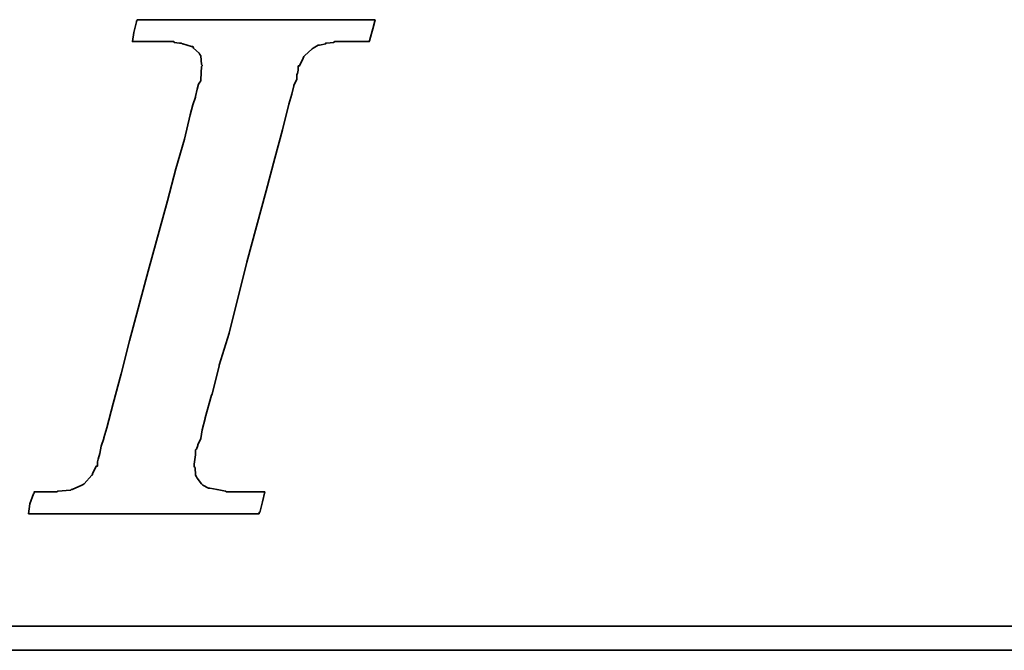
# Model space of a CAD drawing. Header units: millimetres. Extents: x 1 to 148, y 172 to 247.
# Tile 30 of 48: x 115.46 to 117.83, y 208.56 to 210.08. Entities that reach past the tile are written whole.
import ezdxf

# ---------------------------------------------------------------- set-up
doc = ezdxf.new("R2010")
doc.units = ezdxf.units.MM
doc.layers.add('DIM', color=4, linetype='CONTINUOUS')
doc.layers.add('layer 1', color=7, linetype='CONTINUOUS')

# ---------------------------------------------------------------- blocks, each defined once
blk = doc.blocks.new('TBI MOTION logo(完整正式版)')
at = {"layer": 'layer 1', "color": 22, "lineweight": 35}
for points, knots in [([(-40.59125, -7.94375), (-40.59125, -7.94375), (-40.97375, -7.94375), (-40.97375, -7.94375), (-40.97375, -7.94375), (-40.97375, -7.94375), (-41.38125, -7.94375), (-41.38125, -7.94375), (-41.38125, -7.94375), (-41.38125, -7.94375), (-41.54875, -7.94375), (-41.54875, -7.94375), (-41.54875, -7.94375), (-41.54875, -7.94375), (-41.59875, -7.94375), (-41.59875, -7.94375), (-41.59875, -7.94375), (-41.59875, -7.94375), (-41.88375, -7.94375), (-41.88375, -7.94375), (-41.88375, -7.94375), (-41.88375, -7.94375), (-41.90875, -7.91875), (-41.90875, -7.91875), (-41.90875, -7.91875), (-41.90875, -7.91875), (-42.19875, -7.87125), (-42.19875, -7.87125), (-42.19875, -7.87125), (-42.19875, -7.87125), (-42.43875, -7.82375), (-42.43875, -7.82375), (-42.43875, -7.82375), (-42.43875, -7.82375), (-42.45875, -7.82375), (-42.45875, -7.82375), (-42.45875, -7.82375), (-42.45875, -7.82375), (-42.48625, -7.82375), (-42.48625, -7.82375), (-42.48625, -7.82375), (-42.48625, -7.82375), (-42.67625, -7.72375), (-42.67625, -7.72375), (-42.67625, -7.72375), (-42.67625, -7.72375), (-42.70125, -7.70375), (-42.70125, -7.70375), (-42.70125, -7.70375), (-42.70125, -7.70375), (-42.72375, -7.67875), (-42.72375, -7.67875), (-42.72375, -7.67875), (-42.72375, -7.67875), (-42.86875, -7.48875), (-42.86875, -7.48875), (-42.86875, -7.48875), (-42.86875, -7.48875), (-42.89375, -7.43875), (-42.89375, -7.43875), (-42.89375, -7.43875), (-42.89375, -7.43875), (-42.91875, -7.38875), (-42.91875, -7.38875), (-42.91875, -7.38875), (-42.91875, -7.38875), (-42.93875, -7.12875), (-42.93875, -7.12875), (-42.93875, -7.12875), (-42.93875, -7.12875), (-42.96375, -7.10375), (-42.96375, -7.10375), (-42.96375, -7.10375), (-42.96375, -7.10375), (-42.96375, -7.05375), (-42.96375, -7.05375), (-42.96375, -7.05375), (-42.96375, -7.05375), (-42.96375, -7.00875), (-42.96375, -7.00875), (-42.96375, -7.00875), (-42.96375, -7.00875), (-42.91875, -6.69625), (-42.91875, -6.69625), (-42.91875, -6.69625), (-42.91875, -6.69625), (-42.91875, -6.62375), (-42.91875, -6.62375), (-42.91875, -6.62375), (-42.91875, -6.62375), (-42.91875, -6.59625), (-42.91875, -6.59625), (-42.91875, -6.59625), (-42.91875, -6.59625), (-42.91875, -6.57375), (-42.91875, -6.57375), (-42.91875, -6.57375), (-42.91875, -6.57375), (-42.91875, -6.52875), (-42.91875, -6.52875), (-42.91875, -6.52875), (-42.91875, -6.52875), (-42.89375, -6.50375), (-42.89375, -6.50375), (-42.89375, -6.50375), (-42.89375, -6.50375), (-42.84375, -6.38375), (-42.84375, -6.38375), (-42.84375, -6.38375), (-42.84375, -6.38375), (-42.84375, -6.35875), (-42.84375, -6.35875), (-42.84375, -6.35875), (-42.84375, -6.35875), (-42.74625, -6.14375), (-42.74625, -6.14375), (-42.74625, -6.14375), (-42.74625, -6.14375), (-42.70125, -5.85375), (-42.70125, -5.85375), (-42.70125, -5.85375), (-42.70125, -5.85375), (-42.60375, -5.47125), (-42.60375, -5.47125), (-42.60375, -5.47125), (-42.60375, -5.47125), (-42.60375, -5.44875), (-42.60375, -5.44875), (-42.60375, -5.44875), (-42.60375, -5.44875), (-42.38875, -4.67875), (-42.38875, -4.67875), (-42.38875, -4.67875), (-42.38875, -4.67875), (-42.36375, -4.65375), (-42.36375, -4.65375), (-42.36375, -4.65375), (-42.36375, -4.65375), (-42.12375, -3.69625), (-42.12375, -3.69625), (-42.12375, -3.69625), (-42.12375, -3.69625), (-42.12375, -3.67374), (-42.12375, -3.67374), (-42.12375, -3.67374), (-42.12375, -3.67374), (-41.78875, -2.59374), (-41.78875, -2.59374), (-41.78875, -2.59374), (-41.78875, -2.59374), (-41.18875, -0.19375), (-41.18875, -0.19375), (-41.18875, -0.19375), (-41.18875, -0.19375), (-40.54375, 2.20624), (-40.54375, 2.20624), (-40.54375, 2.20624), (-40.54375, 2.20624), (-40.25375, 3.30875), (-40.25375, 3.30875), (-40.25375, 3.30875), (-40.25375, 3.30875), (-39.98875, 4.27125), (-39.98875, 4.27125), (-39.98875, 4.27125), (-39.98875, 4.27125), (-39.77375, 5.13125), (-39.77375, 5.13125), (-39.77375, 5.13125), (-39.77375, 5.13125), (-39.67875, 5.47125), (-39.67875, 5.47125), (-39.67875, 5.47125), (-39.67875, 5.47125), (-39.60375, 5.75625), (-39.60375, 5.75625), (-39.60375, 5.75625), (-39.60375, 5.75625), (-39.60375, 5.78125), (-39.60375, 5.78125), (-39.60375, 5.78125), (-39.60375, 5.78125), (-39.50875, 5.97125), (-39.50875, 5.97125), (-39.50875, 5.97125), (-39.50875, 5.97125), (-39.50875, 6.13875), (-39.50875, 6.13875), (-39.50875, 6.13875), (-39.50875, 6.13875), (-39.48625, 6.16625), (-39.48625, 6.16625), (-39.48625, 6.16625), (-39.48625, 6.16625), (-39.46125, 6.28625), (-39.46125, 6.28625), (-39.46125, 6.28625), (-39.46125, 6.28625), (-39.46125, 6.42625), (-39.46125, 6.42625), (-39.46125, 6.42625), (-39.46125, 6.42625), (-39.41375, 6.42625), (-39.41375, 6.42625), (-39.41375, 6.42625), (-39.41375, 6.42625), (-39.29375, 6.69125), (-39.29375, 6.69125), (-39.29375, 6.69125), (-39.29375, 6.69125), (-39.26875, 6.74125), (-39.26875, 6.74125), (-39.26875, 6.74125), (-39.26875, 6.74125), (-39.24375, 6.76625), (-39.24375, 6.76625), (-39.24375, 6.76625), (-39.24375, 6.76625), (-38.98375, 7.00624), (-38.98375, 7.00624), (-38.98375, 7.00624), (-38.98375, 7.00624), (-38.95625, 7.02624), (-38.95625, 7.02624), (-38.95625, 7.02624), (-38.95625, 7.02624), (-38.78875, 7.12624), (-38.78875, 7.12624), (-38.78875, 7.12624), (-38.78875, 7.12624), (-38.76375, 7.12624), (-38.76375, 7.12624), (-38.76375, 7.12624), (-38.76375, 7.12624), (-38.74375, 7.12624), (-38.74375, 7.12624), (-38.74375, 7.12624), (-38.74375, 7.12624), (-38.52875, 7.17125), (-38.52875, 7.17125), (-38.52875, 7.17125), (-38.52875, 7.17125), (-38.52875, 7.19624), (-38.52875, 7.19624), (-38.52875, 7.19624), (-38.52875, 7.19624), (-38.50375, 7.19624), (-38.50375, 7.19624), (-38.50375, 7.19624), (-38.50375, 7.19624), (-38.26125, 7.21875), (-38.26125, 7.21875), (-38.26125, 7.21875), (-38.26125, 7.21875), (-38.23875, 7.24624), (-38.23875, 7.24624), (-38.23875, 7.24624), (-38.23875, 7.24624), (-38.21625, 7.24624), (-38.21625, 7.24624), (-38.21625, 7.24624), (-38.21625, 7.24624), (-38.18875, 7.24624), (-38.18875, 7.24624), (-38.18875, 7.24624), (-38.18875, 7.24624), (-37.90375, 7.24624), (-37.90375, 7.24624), (-37.90375, 7.24624), (-37.90375, 7.24624), (-37.85375, 7.24624), (-37.85375, 7.24624), (-37.85375, 7.24624), (-37.85375, 7.24624), (-37.75875, 7.24624), (-37.75875, 7.24624), (-37.75875, 7.24624), (-37.75875, 7.24624), (-37.42375, 7.24624), (-37.42375, 7.24624), (-37.42375, 7.24624), (-37.42375, 7.24624), (-37.08875, 7.24624), (-37.08875, 7.24624), (-37.08875, 7.24624), (-37.08875, 7.24624), (-37.06375, 7.24624), (-37.06375, 7.24624), (-37.06375, 7.24624), (-37.06375, 7.24624), (-37.06375, 7.26624), (-37.06375, 7.26624), (-37.06375, 7.26624), (-37.06375, 7.26624), (-37.03875, 7.29125), (-37.03875, 7.29125), (-37.03875, 7.29125), (-37.03875, 7.29125), (-37.03875, 7.31625), (-37.03875, 7.31625), (-37.03875, 7.31625), (-37.03875, 7.31625), (-36.94125, 7.67625), (-36.94125, 7.67625), (-36.94125, 7.67625), (-36.94125, 7.67625), (-36.86875, 7.98625), (-36.86875, 7.98625), (-36.86875, 7.98625), (-36.86875, 7.98625), (-36.98875, 7.98625), (-36.98875, 7.98625), (-36.98875, 7.98625), (-36.98875, 7.98625), (-37.42375, 7.98625), (-37.42375, 7.98625), (-37.42375, 7.98625), (-37.42375, 7.98625), (-37.94875, 7.98625), (-37.94875, 7.98625), (-37.94875, 7.98625), (-37.94875, 7.98625), (-38.57375, 7.98625), (-38.57375, 7.98625), (-38.57375, 7.98625), (-38.57375, 7.98625), (-39.29375, 7.98625), (-39.29375, 7.98625), (-39.29375, 7.98625), (-39.29375, 7.98625), (-40.82875, 7.98625), (-40.82875, 7.98625), (-40.82875, 7.98625), (-40.82875, 7.98625), (-42.36375, 7.98625), (-42.36375, 7.98625), (-42.36375, 7.98625), (-42.36375, 7.98625), (-43.08375, 7.98625), (-43.08375, 7.98625), (-43.08375, 7.98625), (-43.08375, 7.98625), (-43.70875, 7.98625), (-43.70875, 7.98625), (-43.70875, 7.98625), (-43.70875, 7.98625), (-44.23375, 7.98625), (-44.23375, 7.98625), (-44.23375, 7.98625), (-44.23375, 7.98625), (-44.66875, 7.98625), (-44.66875, 7.98625), (-44.66875, 7.98625), (-44.66875, 7.98625), (-44.88375, 7.98625), (-44.88375, 7.98625), (-44.88375, 7.98625), (-44.88375, 7.98625), (-44.90875, 7.94125), (-44.90875, 7.94125), (-44.90875, 7.94125), (-44.90875, 7.94125), (-44.90875, 7.91625), (-44.90875, 7.91625), (-44.90875, 7.91625), (-44.90875, 7.91625), (-45.00375, 7.55625), (-45.00375, 7.55625), (-45.00375, 7.55625), (-45.00375, 7.55625), (-45.05375, 7.24624), (-45.05375, 7.24624), (-45.05375, 7.24624), (-45.05375, 7.24624), (-44.61875, 7.24624), (-44.61875, 7.24624), (-44.61875, 7.24624), (-44.61875, 7.24624), (-44.11375, 7.24624), (-44.11375, 7.24624), (-44.11375, 7.24624), (-44.11375, 7.24624), (-43.99375, 7.24624), (-43.99375, 7.24624), (-43.99375, 7.24624), (-43.99375, 7.24624), (-43.94625, 7.24624), (-43.94625, 7.24624), (-43.94625, 7.24624), (-43.94625, 7.24624), (-43.92374, 7.24624), (-43.92374, 7.24624), (-43.92374, 7.24624), (-43.92374, 7.24624), (-43.65875, 7.24624), (-43.65875, 7.24624), (-43.65875, 7.24624), (-43.65875, 7.24624), (-43.63875, 7.21875), (-43.63875, 7.21875), (-43.63875, 7.21875), (-43.63875, 7.21875), (-43.46875, 7.19624), (-43.46875, 7.19624), (-43.46875, 7.19624), (-43.46875, 7.19624), (-43.39875, 7.19624), (-43.39875, 7.19624), (-43.39875, 7.19624), (-43.39875, 7.19624), (-43.37125, 7.17125), (-43.37125, 7.17125), (-43.37125, 7.17125), (-43.37125, 7.17125), (-43.34875, 7.17125), (-43.34875, 7.17125), (-43.34875, 7.17125), (-43.34875, 7.17125), (-43.20375, 7.12624), (-43.20375, 7.12624), (-43.20375, 7.12624), (-43.20375, 7.12624), (-43.05875, 7.07624), (-43.05875, 7.07624), (-43.05875, 7.07624), (-43.05875, 7.07624), (-43.01375, 7.07624), (-43.01375, 7.07624), (-43.01375, 7.07624), (-43.01375, 7.07624), (-42.98875, 7.02624), (-42.98875, 7.02624), (-42.98875, 7.02624), (-42.98875, 7.02624), (-42.79875, 6.86125), (-42.79875, 6.86125), (-42.79875, 6.86125), (-42.79875, 6.86125), (-42.77375, 6.81125), (-42.77375, 6.81125), (-42.77375, 6.81125), (-42.77375, 6.81125), (-42.74625, 6.76625), (-42.74625, 6.76625), (-42.74625, 6.76625), (-42.74625, 6.76625), (-42.72375, 6.47625), (-42.72375, 6.47625), (-42.72375, 6.47625), (-42.72375, 6.47625), (-42.70125, 6.45124), (-42.70125, 6.45124), (-42.70125, 6.45124), (-42.70125, 6.45124), (-42.70125, 6.42625), (-42.70125, 6.42625), (-42.70125, 6.42625), (-42.70125, 6.42625), (-42.72375, 6.40625), (-42.72375, 6.40625), (-42.72375, 6.40625), (-42.72375, 6.40625), (-42.74625, 5.97125), (-42.74625, 5.97125), (-42.74625, 5.97125), (-42.74625, 5.97125), (-42.74625, 5.94625), (-42.74625, 5.94625), (-42.74625, 5.94625), (-42.74625, 5.94625), (-42.74625, 5.92625), (-42.74625, 5.92625), (-42.74625, 5.92625), (-42.74625, 5.92625), (-42.77375, 5.87625), (-42.77375, 5.87625), (-42.77375, 5.87625), (-42.77375, 5.87625), (-42.81875, 5.80625), (-42.81875, 5.80625), (-42.81875, 5.80625), (-42.81875, 5.80625), (-42.86875, 5.63625), (-42.86875, 5.63625), (-42.86875, 5.63625), (-42.86875, 5.63625), (-42.91875, 5.39625), (-42.91875, 5.39625), (-42.91875, 5.39625), (-42.91875, 5.39625), (-42.91875, 5.37124), (-42.91875, 5.37124), (-42.91875, 5.37124), (-42.91875, 5.37124), (-43.01375, 5.10874), (-43.01375, 5.10874), (-43.01375, 5.10874), (-43.01375, 5.10874), (-43.10875, 4.77124), (-43.10875, 4.77124), (-43.10875, 4.77124), (-43.10875, 4.77124), (-43.29875, 3.95625), (-43.29875, 3.95625), (-43.29875, 3.95625), (-43.29875, 3.95625), (-43.58875, 2.95125), (-43.58875, 2.95125), (-43.58875, 2.95125), (-43.58875, 2.95125), (-43.87375, 1.87125), (-43.87375, 1.87125), (-43.87375, 1.87125), (-43.87375, 1.87125), (-44.52625, -0.50374), (-44.52625, -0.50374), (-44.52625, -0.50374), (-44.52625, -0.50374), (-45.14875, -2.85375), (-45.14875, -2.85375), (-45.14875, -2.85375), (-45.14875, -2.85375), (-45.43375, -3.95875), (-45.43375, -3.95875), (-45.43375, -3.95875), (-45.43375, -3.95875), (-45.69875, -4.96875), (-45.69875, -4.96875), (-45.69875, -4.96875), (-45.69875, -4.96875), (-45.91375, -5.78375), (-45.91375, -5.78375), (-45.91375, -5.78375), (-45.91375, -5.78375), (-46.01375, -6.11875), (-46.01375, -6.11875), (-46.01375, -6.11875), (-46.01375, -6.11875), (-46.01375, -6.14375), (-46.01375, -6.14375), (-46.01375, -6.14375), (-46.01375, -6.14375), (-46.10875, -6.40875), (-46.10875, -6.40875), (-46.10875, -6.40875), (-46.10875, -6.40875), (-46.15375, -6.64875), (-46.15375, -6.64875), (-46.15375, -6.64875), (-46.15375, -6.64875), (-46.20375, -6.83875), (-46.20375, -6.83875), (-46.20375, -6.83875), (-46.20375, -6.83875), (-46.22875, -6.93375), (-46.22875, -6.93375), (-46.22875, -6.93375), (-46.22875, -6.93375), (-46.22875, -7.07875), (-46.22875, -7.07875), (-46.22875, -7.07875), (-46.22875, -7.07875), (-46.27375, -7.07875), (-46.27375, -7.07875), (-46.27375, -7.07875), (-46.27375, -7.07875), (-46.39375, -7.34375), (-46.39375, -7.34375), (-46.39375, -7.34375), (-46.39375, -7.34375), (-46.39375, -7.36875), (-46.39375, -7.36875), (-46.39375, -7.36875), (-46.39375, -7.36875), (-46.42125, -7.38875), (-46.42125, -7.38875), (-46.42125, -7.38875), (-46.42125, -7.38875), (-46.68375, -7.67875), (-46.68375, -7.67875), (-46.68375, -7.67875), (-46.68375, -7.67875), (-46.70875, -7.70375), (-46.70875, -7.70375), (-46.70875, -7.70375), (-46.70875, -7.70375), (-46.75375, -7.72375), (-46.75375, -7.72375), (-46.75375, -7.72375), (-46.75375, -7.72375), (-47.08875, -7.87125), (-47.08875, -7.87125), (-47.08875, -7.87125), (-47.08875, -7.87125), (-47.11625, -7.87125), (-47.11625, -7.87125), (-47.11625, -7.87125), (-47.11625, -7.87125), (-47.13875, -7.89375), (-47.13875, -7.89375), (-47.13875, -7.89375), (-47.13875, -7.89375), (-47.56875, -7.91875), (-47.56875, -7.91875), (-47.56875, -7.91875), (-47.56875, -7.91875), (-47.59625, -7.94375), (-47.59625, -7.94375), (-47.59625, -7.94375), (-47.59625, -7.94375), (-47.64375, -7.94375), (-47.64375, -7.94375), (-47.64375, -7.94375), (-47.64375, -7.94375), (-47.73625, -7.94375), (-47.73625, -7.94375), (-47.73625, -7.94375), (-47.73625, -7.94375), (-48.07375, -7.94375), (-48.07375, -7.94375), (-48.07375, -7.94375), (-48.07375, -7.94375), (-48.36125, -7.94375), (-48.36125, -7.94375), (-48.36125, -7.94375), (-48.36125, -7.94375), (-48.36125, -7.96625), (-48.36125, -7.96625), (-48.36125, -7.96625), (-48.36125, -7.96625), (-48.36125, -7.99125), (-48.36125, -7.99125), (-48.36125, -7.99125), (-48.36125, -7.99125), (-48.38875, -8.01375), (-48.38875, -8.01375), (-48.38875, -8.01375), (-48.38875, -8.01375), (-48.50875, -8.34875), (-48.50875, -8.34875), (-48.50875, -8.34875), (-48.50875, -8.34875), (-48.55375, -8.68625), (-48.55375, -8.68625), (-48.55375, -8.68625), (-48.55375, -8.68625), (-48.45875, -8.68625), (-48.45875, -8.68625), (-48.45875, -8.68625), (-48.45875, -8.68625), (-48.07375, -8.68625), (-48.07375, -8.68625), (-48.07375, -8.68625), (-48.07375, -8.68625), (-47.52375, -8.68625), (-47.52375, -8.68625), (-47.52375, -8.68625), (-47.52375, -8.68625), (-46.92375, -8.68625), (-46.92375, -8.68625), (-46.92375, -8.68625), (-46.92375, -8.68625), (-46.25375, -8.68625), (-46.25375, -8.68625), (-46.25375, -8.68625), (-46.25375, -8.68625), (-46.20375, -8.68625), (-46.20375, -8.68625), (-46.20375, -8.68625), (-46.20375, -8.68625), (-44.71375, -8.68625), (-44.71375, -8.68625), (-44.71375, -8.68625), (-44.71375, -8.68625), (-43.22875, -8.68625), (-43.22875, -8.68625), (-43.22875, -8.68625), (-43.22875, -8.68625), (-42.55875, -8.68625), (-42.55875, -8.68625), (-42.55875, -8.68625), (-42.55875, -8.68625), (-42.50875, -8.68625), (-42.50875, -8.68625), (-42.50875, -8.68625), (-42.50875, -8.68625), (-41.93375, -8.68625), (-41.93375, -8.68625), (-41.93375, -8.68625), (-41.93375, -8.68625), (-41.38125, -8.68625), (-41.38125, -8.68625), (-41.38125, -8.68625), (-41.38125, -8.68625), (-40.97375, -8.68625), (-40.97375, -8.68625), (-40.97375, -8.68625), (-40.97375, -8.68625), (-40.78125, -8.68625), (-40.78125, -8.68625), (-40.78125, -8.68625), (-40.78125, -8.68625), (-40.78125, -8.63875), (-40.78125, -8.63875), (-40.78125, -8.63875), (-40.78125, -8.63875), (-40.75875, -8.63875), (-40.75875, -8.63875), (-40.75875, -8.63875), (-40.75875, -8.63875), (-40.66375, -8.27875), (-40.66375, -8.27875), (-40.66375, -8.27875), (-40.66375, -8.27875), (-40.59125, -7.94375), (-40.59125, -7.94375)], [0, 0, 0, 0, 0.00558659, 0.00558659, 0.00558659, 0.00558659, 0.01117318, 0.01117318, 0.01117318, 0.01117318, 0.01675978, 0.01675978, 0.01675978, 0.01675978, 0.02234637, 0.02234637, 0.02234637, 0.02234637, 0.02793296, 0.02793296, 0.02793296, 0.02793296, 0.03351955, 0.03351955, 0.03351955, 0.03351955, 0.03910615, 0.03910615, 0.03910615, 0.03910615, 0.04469274, 0.04469274, 0.04469274, 0.04469274, 0.05027933, 0.05027933, 0.05027933, 0.05027933, 0.05586592, 0.05586592, 0.05586592, 0.05586592, 0.06145251, 0.06145251, 0.06145251, 0.06145251, 0.06703911, 0.06703911, 0.06703911, 0.06703911, 0.0726257, 0.0726257, 0.0726257, 0.0726257, 0.07821229, 0.07821229, 0.07821229, 0.07821229, 0.08379888, 0.08379888, 0.08379888, 0.08379888, 0.08938547, 0.08938547, 0.08938547, 0.08938547, 0.09497207, 0.09497207, 0.09497207, 0.09497207, 0.10055866, 0.10055866, 0.10055866, 0.10055866, 0.10614525, 0.10614525, 0.10614525, 0.10614525, 0.11173184, 0.11173184, 0.11173184, 0.11173184, 0.11731844, 0.11731844, 0.11731844, 0.11731844, 0.12290503, 0.12290503, 0.12290503, 0.12290503, 0.12849162, 0.12849162, 0.12849162, 0.12849162, 0.13407821, 0.13407821, 0.13407821, 0.13407821, 0.1396648, 0.1396648, 0.1396648, 0.1396648, 0.1452514, 0.1452514, 0.1452514, 0.1452514, 0.15083799, 0.15083799, 0.15083799, 0.15083799, 0.15642458, 0.15642458, 0.15642458, 0.15642458, 0.16201117, 0.16201117, 0.16201117, 0.16201117, 0.16759777, 0.16759777, 0.16759777, 0.16759777, 0.17318436, 0.17318436, 0.17318436, 0.17318436, 0.17877095, 0.17877095, 0.17877095, 0.17877095, 0.18435754, 0.18435754, 0.18435754, 0.18435754, 0.18994413, 0.18994413, 0.18994413, 0.18994413, 0.19553073, 0.19553073, 0.19553073, 0.19553073, 0.20111732, 0.20111732, 0.20111732, 0.20111732, 0.20670391, 0.20670391, 0.20670391, 0.20670391, 0.2122905, 0.2122905, 0.2122905, 0.2122905, 0.21787709, 0.21787709, 0.21787709, 0.21787709, 0.22346369, 0.22346369, 0.22346369, 0.22346369, 0.22905028, 0.22905028, 0.22905028, 0.22905028, 0.23463687, 0.23463687, 0.23463687, 0.23463687, 0.24022346, 0.24022346, 0.24022346, 0.24022346, 0.24581006, 0.24581006, 0.24581006, 0.24581006, 0.25139665, 0.25139665, 0.25139665, 0.25139665, 0.25698324, 0.25698324, 0.25698324, 0.25698324, 0.26256983, 0.26256983, 0.26256983, 0.26256983, 0.26815642, 0.26815642, 0.26815642, 0.26815642, 0.27374302, 0.27374302, 0.27374302, 0.27374302, 0.27932961, 0.27932961, 0.27932961, 0.27932961, 0.2849162, 0.2849162, 0.2849162, 0.2849162, 0.29050279, 0.29050279, 0.29050279, 0.29050279, 0.29608939, 0.29608939, 0.29608939, 0.29608939, 0.30167598, 0.30167598, 0.30167598, 0.30167598, 0.30726257, 0.30726257, 0.30726257, 0.30726257, 0.31284916, 0.31284916, 0.31284916, 0.31284916, 0.31843575, 0.31843575, 0.31843575, 0.31843575, 0.32402235, 0.32402235, 0.32402235, 0.32402235, 0.32960894, 0.32960894, 0.32960894, 0.32960894, 0.33519553, 0.33519553, 0.33519553, 0.33519553, 0.34078212, 0.34078212, 0.34078212, 0.34078212, 0.34636872, 0.34636872, 0.34636872, 0.34636872, 0.35195531, 0.35195531, 0.35195531, 0.35195531, 0.3575419, 0.3575419, 0.3575419, 0.3575419, 0.36312849, 0.36312849, 0.36312849, 0.36312849, 0.36871508, 0.36871508, 0.36871508, 0.36871508, 0.37430168, 0.37430168, 0.37430168, 0.37430168, 0.37988827, 0.37988827, 0.37988827, 0.37988827, 0.38547486, 0.38547486, 0.38547486, 0.38547486, 0.39106145, 0.39106145, 0.39106145, 0.39106145, 0.39664804, 0.39664804, 0.39664804, 0.39664804, 0.40223464, 0.40223464, 0.40223464, 0.40223464, 0.40782123, 0.40782123, 0.40782123, 0.40782123, 0.41340782, 0.41340782, 0.41340782, 0.41340782, 0.41899441, 0.41899441, 0.41899441, 0.41899441, 0.42458101, 0.42458101, 0.42458101, 0.42458101, 0.4301676, 0.4301676, 0.4301676, 0.4301676, 0.43575419, 0.43575419, 0.43575419, 0.43575419, 0.44134078, 0.44134078, 0.44134078, 0.44134078, 0.44692737, 0.44692737, 0.44692737, 0.44692737, 0.45251397, 0.45251397, 0.45251397, 0.45251397, 0.45810056, 0.45810056, 0.45810056, 0.45810056, 0.46368715, 0.46368715, 0.46368715, 0.46368715, 0.46927374, 0.46927374, 0.46927374, 0.46927374, 0.47486034, 0.47486034, 0.47486034, 0.47486034, 0.48044693, 0.48044693, 0.48044693, 0.48044693, 0.48603352, 0.48603352, 0.48603352, 0.48603352, 0.49162011, 0.49162011, 0.49162011, 0.49162011, 0.4972067, 0.4972067, 0.4972067, 0.4972067, 0.5027933, 0.5027933, 0.5027933, 0.5027933, 0.50837989, 0.50837989, 0.50837989, 0.50837989, 0.51396648, 0.51396648, 0.51396648, 0.51396648, 0.51955307, 0.51955307, 0.51955307, 0.51955307, 0.52513966, 0.52513966, 0.52513966, 0.52513966, 0.53072626, 0.53072626, 0.53072626, 0.53072626, 0.53631285, 0.53631285, 0.53631285, 0.53631285, 0.54189944, 0.54189944, 0.54189944, 0.54189944, 0.54748603, 0.54748603, 0.54748603, 0.54748603, 0.55307263, 0.55307263, 0.55307263, 0.55307263, 0.55865922, 0.55865922, 0.55865922, 0.55865922, 0.56424581, 0.56424581, 0.56424581, 0.56424581, 0.5698324, 0.5698324, 0.5698324, 0.5698324, 0.57541899, 0.57541899, 0.57541899, 0.57541899, 0.58100559, 0.58100559, 0.58100559, 0.58100559, 0.58659218, 0.58659218, 0.58659218, 0.58659218, 0.59217877, 0.59217877, 0.59217877, 0.59217877, 0.59776536, 0.59776536, 0.59776536, 0.59776536, 0.60335196, 0.60335196, 0.60335196, 0.60335196, 0.60893855, 0.60893855, 0.60893855, 0.60893855, 0.61452514, 0.61452514, 0.61452514, 0.61452514, 0.62011173, 0.62011173, 0.62011173, 0.62011173, 0.62569832, 0.62569832, 0.62569832, 0.62569832, 0.63128492, 0.63128492, 0.63128492, 0.63128492, 0.63687151, 0.63687151, 0.63687151, 0.63687151, 0.6424581, 0.6424581, 0.6424581, 0.6424581, 0.64804469, 0.64804469, 0.64804469, 0.64804469, 0.65363128, 0.65363128, 0.65363128, 0.65363128, 0.65921788, 0.65921788, 0.65921788, 0.65921788, 0.66480447, 0.66480447, 0.66480447, 0.66480447, 0.67039106, 0.67039106, 0.67039106, 0.67039106, 0.67597765, 0.67597765, 0.67597765, 0.67597765, 0.68156425, 0.68156425, 0.68156425, 0.68156425, 0.68715084, 0.68715084, 0.68715084, 0.68715084, 0.69273743, 0.69273743, 0.69273743, 0.69273743, 0.69832402, 0.69832402, 0.69832402, 0.69832402, 0.70391061, 0.70391061, 0.70391061, 0.70391061, 0.70949721, 0.70949721, 0.70949721, 0.70949721, 0.7150838, 0.7150838, 0.7150838, 0.7150838, 0.72067039, 0.72067039, 0.72067039, 0.72067039, 0.72625698, 0.72625698, 0.72625698, 0.72625698, 0.73184358, 0.73184358, 0.73184358, 0.73184358, 0.73743017, 0.73743017, 0.73743017, 0.73743017, 0.74301676, 0.74301676, 0.74301676, 0.74301676, 0.74860335, 0.74860335, 0.74860335, 0.74860335, 0.75418994, 0.75418994, 0.75418994, 0.75418994, 0.75977654, 0.75977654, 0.75977654, 0.75977654, 0.76536313, 0.76536313, 0.76536313, 0.76536313, 0.77094972, 0.77094972, 0.77094972, 0.77094972, 0.77653631, 0.77653631, 0.77653631, 0.77653631, 0.78212291, 0.78212291, 0.78212291, 0.78212291, 0.7877095, 0.7877095, 0.7877095, 0.7877095, 0.79329609, 0.79329609, 0.79329609, 0.79329609, 0.79888268, 0.79888268, 0.79888268, 0.79888268, 0.80446927, 0.80446927, 0.80446927, 0.80446927, 0.81005587, 0.81005587, 0.81005587, 0.81005587, 0.81564246, 0.81564246, 0.81564246, 0.81564246, 0.82122905, 0.82122905, 0.82122905, 0.82122905, 0.82681564, 0.82681564, 0.82681564, 0.82681564, 0.83240223, 0.83240223, 0.83240223, 0.83240223, 0.83798883, 0.83798883, 0.83798883, 0.83798883, 0.84357542, 0.84357542, 0.84357542, 0.84357542, 0.84916201, 0.84916201, 0.84916201, 0.84916201, 0.8547486, 0.8547486, 0.8547486, 0.8547486, 0.8603352, 0.8603352, 0.8603352, 0.8603352, 0.86592179, 0.86592179, 0.86592179, 0.86592179, 0.87150838, 0.87150838, 0.87150838, 0.87150838, 0.87709497, 0.87709497, 0.87709497, 0.87709497, 0.88268156, 0.88268156, 0.88268156, 0.88268156, 0.88826816, 0.88826816, 0.88826816, 0.88826816, 0.89385475, 0.89385475, 0.89385475, 0.89385475, 0.89944134, 0.89944134, 0.89944134, 0.89944134, 0.90502793, 0.90502793, 0.90502793, 0.90502793, 0.91061453, 0.91061453, 0.91061453, 0.91061453, 0.91620112, 0.91620112, 0.91620112, 0.91620112, 0.92178771, 0.92178771, 0.92178771, 0.92178771, 0.9273743, 0.9273743, 0.9273743, 0.9273743, 0.93296089, 0.93296089, 0.93296089, 0.93296089, 0.93854749, 0.93854749, 0.93854749, 0.93854749, 0.94413408, 0.94413408, 0.94413408, 0.94413408, 0.94972067, 0.94972067, 0.94972067, 0.94972067, 0.95530726, 0.95530726, 0.95530726, 0.95530726, 0.96089385, 0.96089385, 0.96089385, 0.96089385, 0.96648045, 0.96648045, 0.96648045, 0.96648045, 0.97206704, 0.97206704, 0.97206704, 0.97206704, 0.97765363, 0.97765363, 0.97765363, 0.97765363, 0.98324022, 0.98324022, 0.98324022, 0.98324022, 0.98882682, 0.98882682, 0.98882682, 0.98882682, 0.99441341, 0.99441341, 0.99441341, 0.99441341, 1, 1, 1, 1]), ([(75.90875, -9.47875), (75.90875, -9.47875), (75.90875, -12.28625), (75.90875, -12.28625), (75.90875, -12.28625), (75.90875, -12.28625), (75.90875, -12.47875), (75.90875, -12.47875), (75.90875, -12.47875), (75.90875, -12.47875), (75.71625, -12.47875), (75.71625, -12.47875), (75.71625, -12.47875), (75.71625, -12.47875), (-88.32875, -12.47875), (-88.32875, -12.47875), (-88.32875, -12.47875), (-88.32875, -12.47875), (-88.32875, -13.29375), (-88.32875, -13.29375), (-88.32875, -13.29375), (-88.32875, -13.29375), (82.89125, -13.29375), (82.89125, -13.29375), (82.89125, -13.29375), (82.89125, -13.29375), (75.90875, -9.47875), (75.90875, -9.47875)], [0, 0, 0, 0, 0.14285714, 0.14285714, 0.14285714, 0.14285714, 0.28571429, 0.28571429, 0.28571429, 0.28571429, 0.42857143, 0.42857143, 0.42857143, 0.42857143, 0.57142857, 0.57142857, 0.57142857, 0.57142857, 0.71428571, 0.71428571, 0.71428571, 0.71428571, 0.85714286, 0.85714286, 0.85714286, 0.85714286, 1, 1, 1, 1])]:
    blk.add_open_spline(points, degree=3, knots=knots, dxfattribs=at)

msp = doc.modelspace()

# ---------------------------------------------------------------- block references
at = {"layer": 'DIM', "color": 7, "xscale": 0.0712799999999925, "yscale": 0.0712799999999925, "zscale": 0.0712799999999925}
msp.add_blockref('TBI MOTION logo(完整正式版)', (118.9453, 209.5082), dxfattribs=at)

doc.saveas('drawing.dxf')
